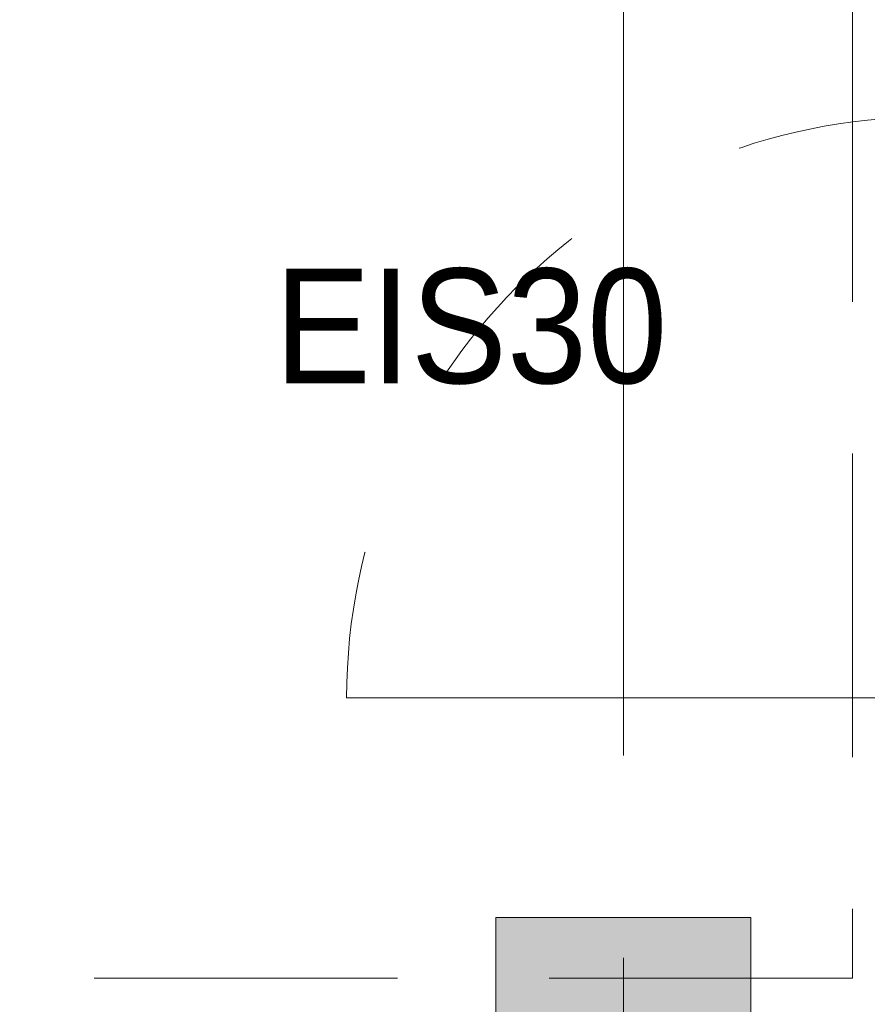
# Model space of a CAD drawing. Header units: centimetres. Extents: x -1737 to 3083, y -1 to 3760.
# Tile 5 of 36: x -707 to -574, y 1385 to 1539. Entities that reach past the tile are written whole.
import ezdxf

# ---------------------------------------------------------------- set-up
doc = ezdxf.new("R2010")
doc.units = ezdxf.units.CM
for name, pattern in [('Dash', [60, 30, -30]), ('Hidden', [71.4375, 47.625, -23.8125]), ('Oś', [222.25, 127, -31.75, 31.75, -31.75])]:
    doc.linetypes.add(name, pattern=pattern)
for name, color, linetype, lineweight in [('A-DETL', 90, 'Continuous', 9), ('A-DOOR', 31, 'Continuous', 13), ('A-DOOR-HDLN', 31, 'Continuous', 13), ('G-ANNO-TEXT', 231, 'Continuous', 13), ('S-COLS', 52, 'Continuous', 13), ('S-GRID', 1, 'Continuous', 13)]:
    doc.layers.add(name, color=color, linetype=linetype, lineweight=lineweight)
doc.styles.add('Arial', font='arial.ttf', dxfattribs={"width": 0.9, "height": 18})

msp = doc.modelspace()

# ---------------------------------------------------------------- hatches: boundary and pattern name
at = {"layer": 'S-COLS', "lineweight": 9}
msp.add_hatch(color=251, dxfattribs=at).paths.add_polyline_path([(-632.62, 1338.33), (-592.62, 1338.33), (-592.62, 1398.33), (-632.62, 1398.33), (-632.62, 1383.33)], flags=0)

# ---------------------------------------------------------------- linework, layer by layer
at = {"layer": 'A-DETL', "color": 251, "linetype": 'Hidden', "lineweight": 9}
for p, q in [((-576.62, 1828.33), (-576.62, 1388.83)), ((-576.62, 1388.83), (-1194.62, 1388.83))]:
    msp.add_line(p, q, dxfattribs=at)
at = {"layer": 'A-DOOR', "color": 251, "lineweight": 9}
msp.add_line((-656.07, 1432.83), (-564.97, 1432.83), dxfattribs=at)
at = {"layer": 'A-DOOR-HDLN', "color": 251, "linetype": 'Dash', "lineweight": 9}
msp.add_arc((-564.97, 1432.83), 91.09, 90, 180, dxfattribs=at)
at = {"layer": 'G-ANNO-TEXT', "color": 251, "lineweight": 9}
msp.add_arc((-880.31, 1316.21), 395.8, 310.7702, 32.9339, dxfattribs=at)
at = {"layer": 'S-COLS', "color": 251, "lineweight": 9}
for p, q in [((-592.62, 1398.33), (-632.62, 1398.33)), ((-632.62, 1398.33), (-632.62, 1383.33)), ((-592.62, 1383.33), (-592.62, 1398.33))]:
    msp.add_line(p, q, dxfattribs=at)
at = {"layer": 'S-GRID', "color": 251, "linetype": 'Oś', "lineweight": 9}
msp.add_line((-612.62, 2884.27), (-612.62, 27.13), dxfattribs=at)

# ---------------------------------------------------------------- texts
at = {"layer": 'G-ANNO-TEXT', "color": 251, "lineweight": 9, "style": 'Arial', "width": 0.9}
msp.add_text('EIS30', height=18, dxfattribs=at).set_placement((-667.36, 1482.18))

doc.saveas('drawing.dxf')
